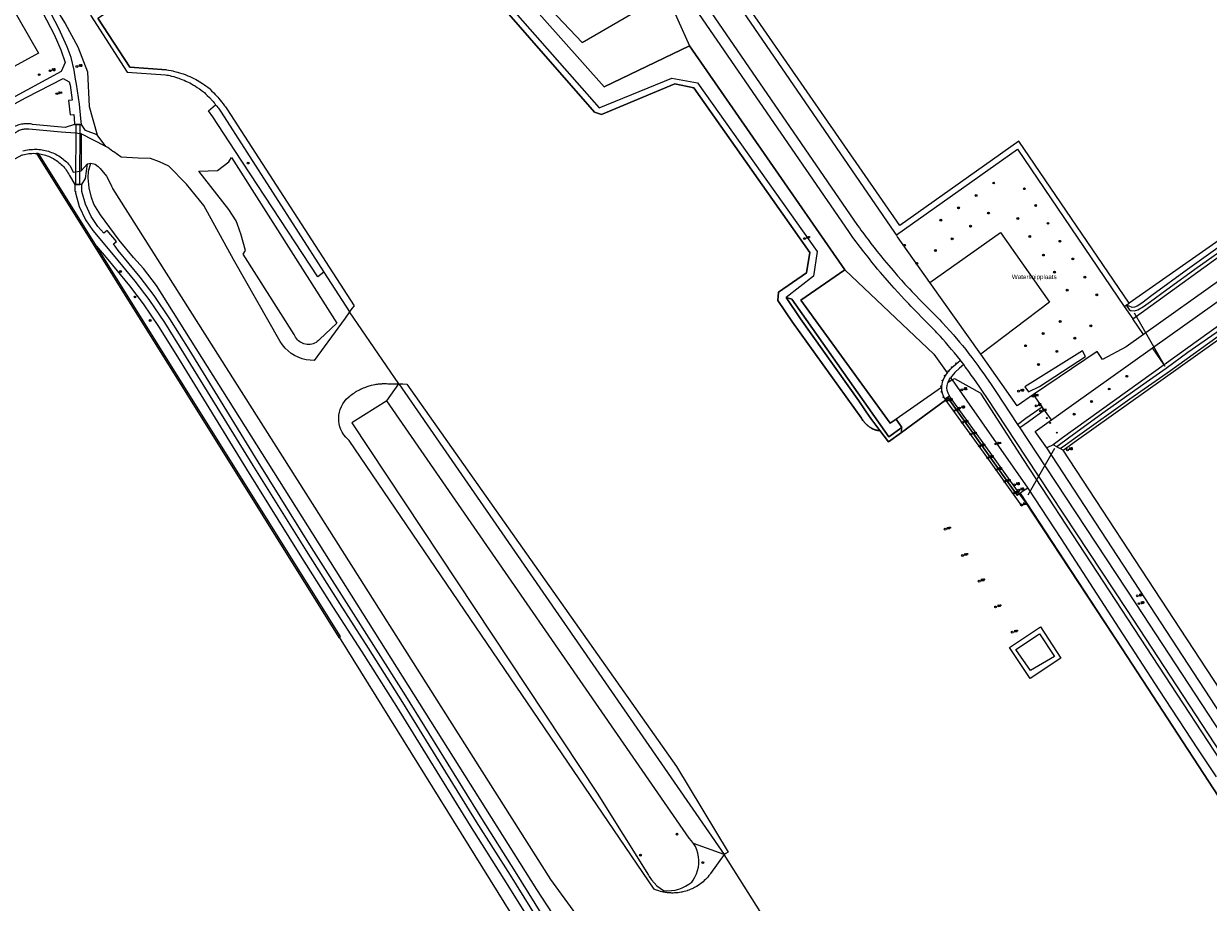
# Model space of a CAD drawing. Header units: metres. Extents: x 138165 to 154469, y 480134 to 494189.
# Tile 145 of 256: x 147758 to 148085, y 484107 to 484350. Entities that reach past the tile are written whole.
import ezdxf

# ---------------------------------------------------------------- set-up
doc = ezdxf.new("R2010")
doc.units = ezdxf.units.M
doc.header["$LTSCALE"] = 0.001
doc.header["$MEASUREMENT"] = 0
for name, color, linetype, lineweight in [('TOP-L-duiker', 7, 'Continuous', 0), ('TOP-L-topo objecten punt', 7, 'Continuous', 0), ('TOP-L-topo objecten vlak', 7, 'Continuous', 0), ('TOP-L-water beschoeiing', 7, 'Continuous', 0), ('TOP-T-topo huisnummering naamgeving', 7, 'Continuous', 0)]:
    doc.layers.add(name, color=color, linetype=linetype, lineweight=lineweight)
doc.styles.add('Style-INTL_ISO', font='INTL_ISO.shx')
doc.styles.add('Style-STANDARD', font='STANDARD.shx')

# ---------------------------------------------------------------- blocks, each defined once
blk = doc.blocks.new('24')
at = {"layer": 'TOP-L-topo objecten punt', "color": 7, "linetype": 'Continuous', "lineweight": 0}
for radius in [0.025, 0.0182, 0.0115, 0.005]:
    blk.add_circle((0, 0), radius, dxfattribs=at)
blk = doc.blocks.new('12')
at = {"layer": 'TOP-L-topo objecten punt', "color": 7, "linetype": 'Continuous', "lineweight": 0}
blk.add_circle((0, 0), 0.025, dxfattribs=at)
at = {"layer": 'TOP-L-topo objecten punt', "color": 7, "linetype": 'Continuous', "lineweight": 0, "style": 'Style-STANDARD'}
blk.add_text('MP', height=0.06, dxfattribs=at).set_placement((0.0483, 0))
blk = doc.blocks.new('304')
at = {"layer": 'TOP-L-topo objecten punt', "color": 7, "linetype": 'Continuous', "lineweight": 0}
blk.add_circle((0, 0), 0.0225, dxfattribs=at)
at = {"layer": 'TOP-L-topo objecten punt', "color": 7, "linetype": 'Continuous', "lineweight": 0, "style": 'Style-STANDARD'}
blk.add_text('ZM', height=0.054, dxfattribs=at).set_placement((0.043, 0))
blk = doc.blocks.new('11')
at = {"layer": 'TOP-L-topo objecten punt', "color": 7, "linetype": 'Continuous', "lineweight": 0}
blk.add_circle((0, 0), 0.025, dxfattribs=at)
at = {"layer": 'TOP-L-topo objecten punt', "color": 7, "linetype": 'Continuous', "lineweight": 0, "style": 'Style-STANDARD'}
blk.add_text('AB', height=0.06, dxfattribs=at).set_placement((0.0483, 0))
blk = doc.blocks.new('131')
at = {"layer": 'TOP-L-topo objecten punt', "color": 7, "linetype": 'Continuous', "lineweight": 0}
blk.add_circle((0, 0), 0.025, dxfattribs=at)
at = {"layer": 'TOP-L-topo objecten punt', "color": 7, "linetype": 'Continuous', "lineweight": 0, "style": 'Style-STANDARD'}
blk.add_text('SM', height=0.06, dxfattribs=at).set_placement((0.0483, 0))
blk = doc.blocks.new('121')
at = {"layer": 'TOP-L-topo objecten punt', "color": 7, "linetype": 'Continuous', "lineweight": 0}
blk.add_circle((0, 0), 0.025, dxfattribs=at)
at = {"layer": 'TOP-L-topo objecten punt', "color": 7, "linetype": 'Continuous', "lineweight": 0, "style": 'Style-STANDARD'}
blk.add_text('LD', height=0.06, dxfattribs=at).set_placement((0.0483, 0))
blk = doc.blocks.new('10')
at = {"layer": 'TOP-L-topo objecten punt', "linetype": 'Continuous', "lineweight": 0}
blk.add_circle((0, 0), 0.0125, dxfattribs=at)
blk = doc.blocks.new('17')
at = {"layer": 'TOP-L-topo objecten punt', "color": 7, "linetype": 'Continuous', "lineweight": 0}
blk.add_circle((0, 0), 0.025, dxfattribs=at)
at = {"layer": 'TOP-L-topo objecten punt', "color": 7, "linetype": 'Continuous', "lineweight": 0, "style": 'Style-STANDARD'}
blk.add_text('HP', height=0.06, dxfattribs=at).set_placement((0.0483, 0))
blk = doc.blocks.new('302')
at = {"layer": 'TOP-L-topo objecten punt', "color": 7, "linetype": 'Continuous', "lineweight": 0}
blk.add_circle((0, 0), 0.025, dxfattribs=at)
at = {"layer": 'TOP-L-topo objecten punt', "color": 7, "linetype": 'Continuous', "lineweight": 0, "style": 'Style-STANDARD'}
blk.add_text('WH', height=0.06, dxfattribs=at).set_placement((0.0483, 0))

msp = doc.modelspace()

# ---------------------------------------------------------------- linework, layer by layer
at = {"layer": 'TOP-L-duiker', "flags": 128}
for points in [[(148072.7, 484255.16), (148064.27, 484269.91)], [(148042.22, 484232.58), (148034.88, 484219.67)]]:
    msp.add_lwpolyline(points, dxfattribs=at)
at = {"layer": 'TOP-L-topo objecten vlak', "flags": 128}
for points in [[(147522.7, 484931.58), (147671.45, 484690.14), (147804.28, 484479.96), (147832.17, 484436.16), (147862.04, 484388.65), (147916.6, 484326.55), (147936.64, 484334.7), (147943.7, 484333.47), (147976.76, 484286.91), (147975.71, 484280.12), (147968.19, 484274.19)], [(147773.86, 484321.96), (147773.68, 484323.57), (147773.27, 484327.55), (147772.51, 484333.12), (147772.22, 484334.48), (147771.83, 484336.91), (147770.97, 484340.43), (147769.92, 484343.34), (147767.61, 484348.43), (147760.75, 484361.66), (147754.69, 484373.57), (147744.64, 484393.12), (147724.35, 484431.91), (147703.98, 484469.44), (147695.5, 484484.6), (147683.8, 484503.97), (147664.62, 484535.15), (147647.55, 484563.15), (147634.83, 484583.83), (147623.9, 484601.49)], [(147968.19, 484274.19), (147969.71, 484273.74), (147996.55, 484235.83), (148000.1, 484238.4), (147998.49, 484240.7), (147996.91, 484239.6), (147972.27, 484273.47), (147984.38, 484281.87), (147941.54, 484343.68), (147918, 484332.36), (147865.72, 484391.18), (147857.14, 484405.03), (147846.88, 484419.14), (147829.93, 484446.79), (147825.59, 484453.03), (147801.13, 484493.03), (147766.35, 484548)], [(147716.69, 484488.11), (147774.9, 484394.07), (147766.06, 484388.59), (147763.34, 484376.03), (147766.71, 484354.01), (147769.32, 484349.8), (147772.81, 484343.34), (147775.49, 484336.45), (147775.93, 484326.94), (147778.14, 484319.08)], [(147720, 484435.74), (147722.51, 484430.96), (147743.09, 484392.3), (147752.08, 484374.53), (147757.11, 484364.68), (147757.92, 484362.9), (147766.32, 484346.76), (147768.12, 484342.59), (147769.36, 484339.03), (147768.22, 484336.56), (147566.06, 484226.73), (147558.14, 484222.42)], [(147710.79, 484430.15), (147750.03, 484362.35), (147750.84, 484360.96), (147762.04, 484341.61), (147677.49, 484295.35)], [(147857.14, 484405.03), (147865.72, 484391.18), (147918, 484332.36), (147941.54, 484343.68)], [(147865.26, 484393.87), (147911.92, 484344.61), (147935.06, 484358.12)], [(147860.91, 484387.69), (147915.36, 484325.36), (147917.29, 484324.74), (147937.48, 484333.17), (147942.75, 484332.1), (147974.68, 484286.62), (147973.84, 484281.07), (147966.1, 484275.72), (147965.9, 484273.4), (147969.97, 484267.4), (147988.95, 484240.92), (147989.06, 484240.74), (147989.18, 484240.57), (147989.34, 484240.34), (147989.43, 484240.22), (147989.52, 484240.1), (147989.68, 484239.91), (147989.81, 484239.76), (147989.97, 484239.58), (147990.11, 484239.44), (147990.26, 484239.29), (147990.44, 484239.13), (147990.58, 484239), (147990.74, 484238.87), (147990.92, 484238.72), (147991.11, 484238.59), (147991.25, 484238.48), (147991.44, 484238.36), (147991.58, 484238.27), (147991.77, 484238.16), (147991.97, 484238.04), (147992.16, 484237.94), (147992.31, 484237.87), (147992.47, 484237.81), (147992.54, 484237.78), (147992.67, 484237.73), (147992.8, 484237.69), (147992.94, 484237.66), (147993.12, 484237.61), (147993.21, 484237.6), (147993.34, 484237.58), (147993.5, 484237.56), (147993.68, 484237.54), (147993.76, 484237.54), (147993.91, 484237.54), (147994.03, 484237.54), (147991.52, 484240.85), (147990.27, 484242.68), (147988.27, 484245.72), (147972.15, 484268.38), (147968.19, 484274.19)], [(148087.43, 484136.62), (148072.04, 484160.15), (148060.82, 484177.29), (148034.28, 484217.68), (148032.54, 484220.12), (148031.91, 484219.68), (148012.88, 484246.45), (148012.17, 484245.93), (148000, 484237.03), (147996.45, 484234.43), (147994.03, 484237.54), (147993.91, 484237.54), (147993.76, 484237.54), (147993.68, 484237.54), (147993.5, 484237.56), (147993.34, 484237.58), (147993.21, 484237.6), (147993.12, 484237.61), (147992.94, 484237.66), (147992.8, 484237.69), (147992.67, 484237.73), (147992.54, 484237.78), (147992.47, 484237.81), (147992.31, 484237.87), (147992.16, 484237.94), (147991.97, 484238.04), (147991.77, 484238.16), (147991.58, 484238.27), (147991.44, 484238.36), (147991.25, 484238.48), (147991.11, 484238.59), (147990.92, 484238.72), (147990.74, 484238.87), (147990.58, 484239), (147990.44, 484239.13), (147990.26, 484239.29), (147990.11, 484239.44), (147989.97, 484239.58), (147989.81, 484239.76), (147989.68, 484239.91), (147989.52, 484240.1), (147989.43, 484240.22), (147989.34, 484240.34), (147989.18, 484240.57), (147989.06, 484240.74), (147988.95, 484240.92), (147969.97, 484267.4), (147965.9, 484273.4), (147966.1, 484275.72), (147973.84, 484281.07), (147974.68, 484286.62), (147942.75, 484332.1), (147937.48, 484333.17), (147917.29, 484324.74), (147915.36, 484325.36), (147860.91, 484387.69)], [(148016.25, 484256.94), (148015.42, 484257.99), (148014.59, 484259.01), (148013.82, 484259.93), (148012.91, 484261), (148012.1, 484261.93), (148011.39, 484262.73), (148010.72, 484263.47), (148010.23, 484263.99), (148009.77, 484264.5), (148009.37, 484264.92), (148008.75, 484265.57), (148008.13, 484266.21), (148007.45, 484266.9), (148002.69, 484271.75), (148001.98, 484272.49), (148001.29, 484273.21), (148000.77, 484273.77), (148000, 484274.59), (147999.02, 484275.67), (147997.96, 484276.84), (147996.69, 484278.27), (147995.47, 484279.66), (147994.25, 484281.1), (147993.42, 484282.09), (147992.76, 484282.89), (147991.84, 484284.01), (147991.13, 484284.9), (147990.49, 484285.71), (147989.58, 484286.87), (147988.67, 484288.05), (147988.07, 484288.83), (147987.47, 484289.63), (147986.6, 484290.81), (147986.01, 484291.61), (147985.43, 484292.41), (147930.51, 484372.4)], [(147932.99, 484374.05), (147987.88, 484294.11), (147988.38, 484293.42), (147988.82, 484292.81), (147989.59, 484291.77), (147990.17, 484290.98), (147990.76, 484290.2), (147991.56, 484289.15), (147992.33, 484288.15), (147993.29, 484286.94), (147994.23, 484285.77), (147995.2, 484284.57), (147996.47, 484283.05), (147997.66, 484281.64), (147998.94, 484280.18), (148000, 484278.98), (148000.45, 484278.48), (148000.93, 484277.95), (148001.72, 484277.09), (148002.16, 484276.61), (148002.86, 484275.86), (148003.55, 484275.14), (148004.09, 484274.57), (148004.86, 484273.77), (148009.98, 484268.61), (148010.54, 484268.03), (148011.02, 484267.53), (148011.41, 484267.13), (148012.25, 484266.24), (148013.44, 484264.93), (148014.32, 484263.94), (148014.65, 484263.56), (148015.18, 484262.94), (148016.03, 484261.94), (148016.79, 484261.02), (148017.71, 484259.86), (148018.6, 484258.72), (148019.38, 484257.68), (148020.23, 484256.55), (148021.04, 484255.44), (148021.79, 484254.4), (148022.67, 484253.16), (148023.47, 484252.03), (148024.5, 484250.53), (148025.06, 484249.7), (148026.01, 484248.28), (148031.97, 484239.24)], [(147935.06, 484358.12), (147941.54, 484343.68)], [(147998.58, 484291.48), (147998.13, 484292.14), (147956.31, 484353.08), (147955.88, 484353.71), (147954.03, 484352.55), (147953.48, 484352.51), (147952.99, 484352.87), (147952.95, 484353.63)], [(148062.76, 484272.69), (148032.38, 484317.39), (147999.56, 484294.13), (147958, 484354.07)], [(147776.35, 484352.13), (147786.44, 484336.43), (147796.99, 484335.67), (147797.37, 484335.6), (147797.81, 484335.52), (147798.22, 484335.43), (147798.38, 484335.39), (147798.68, 484335.32), (147799.31, 484335.15), (147799.81, 484335.01), (147800.32, 484334.85), (147800.67, 484334.73), (147801.08, 484334.58), (147801.56, 484334.4), (147802.16, 484334.15), (147802.67, 484333.92), (147802.84, 484333.84), (147803.26, 484333.64), (147803.72, 484333.41), (147804.19, 484333.16), (147804.75, 484332.84), (147804.99, 484332.69), (147805.27, 484332.52), (147805.76, 484332.2), (147806.36, 484331.79), (147806.74, 484331.52), (147806.89, 484331.4), (147807.26, 484331.12), (147807.51, 484330.92), (147807.74, 484330.73), (147808.04, 484330.45), (147808.54, 484329.98), (147809.12, 484329.39), (147809.48, 484329.01), (147809.64, 484328.83), (147809.9, 484328.55), (147810.15, 484328.26), (147810.4, 484327.97), (147810.62, 484327.71), (147810.83, 484327.39)], [(147778.39, 484351.32), (147787.23, 484337.78), (147797.3, 484337.06), (147797.84, 484336.97), (147798.57, 484336.83), (147799.07, 484336.72), (147799.22, 484336.68), (147799.91, 484336.51), (147800.35, 484336.39), (147800.91, 484336.22), (147801.57, 484336.01), (147801.89, 484335.9), (147802.44, 484335.7), (147803.02, 484335.47), (147803.21, 484335.39), (147803.73, 484335.17), (147804.31, 484334.9), (147804.88, 484334.62), (147805.26, 484334.42), (147805.76, 484334.15), (147806.53, 484333.7), (147807.19, 484333.29), (147807.5, 484333.09), (147807.74, 484332.93), (147808.13, 484332.65), (147808.71, 484332.23), (147809.03, 484331.93), (147809.23, 484331.75), (147809.74, 484331.27), (147810.31, 484330.69), (147810.75, 484330.22), (147811.14, 484329.8), (147811.42, 484329.48), (147811.71, 484329.15), (147812.51, 484328.18), (147812.9, 484327.67), (147813.3, 484327.14), (147813.54, 484326.8), (147813.71, 484326.55), (147813.92, 484326.25), (147849.01, 484271.93), (147848.44, 484271.16), (147847.79, 484270.25)], [(147941.54, 484343.68), (147984.38, 484281.87)], [(147559.06, 484220.62), (147567.04, 484224.98), (147758.59, 484329.42), (147768.77, 484334.6), (147770.44, 484333.69), (147770.74, 484332.81), (147771.32, 484328.68), (147771.31, 484328.68), (147770.3, 484328.55), (147770.7, 484324.62), (147771.71, 484324.73), (147771.74, 484324.74), (147771.8, 484323.67), (147771.9, 484321.96)], [(147840.73, 484281.22), (147839.08, 484279.95), (147816.19, 484314.81), (147810.11, 484324.06), (147808.92, 484325.71), (147810.83, 484327.39)], [(147810.83, 484327.39), (147811.17, 484327.02), (147811.45, 484326.66), (147811.6, 484326.45), (147811.82, 484326.16), (147812.19, 484325.63), (147812.39, 484325.33), (147840.73, 484281.22)], [(147773.8, 484319.4), (147773.46, 484319.42), (147772.24, 484319.52), (147768.26, 484319.84), (147759.36, 484320.64), (147759.26, 484320.65), (147758.97, 484320.67), (147758.68, 484320.68), (147758.38, 484320.67), (147758.09, 484320.64), (147757.8, 484320.6), (147757.51, 484320.54), (147757.23, 484320.47), (147756.95, 484320.38), (147756.67, 484320.27), (147756.41, 484320.15), (147756.14, 484320.02), (147755.89, 484319.87), (147551.44, 484208.21), (147543.85, 484204.33), (147541.89, 484204.16), (147541.87, 484204.15)], [(147771.9, 484321.96), (147769.37, 484321.15), (147760.39, 484321.99), (147760.13, 484322.04), (147759.78, 484322.09), (147759.42, 484322.13), (147759.07, 484322.15), (147758.71, 484322.16), (147758.35, 484322.15), (147758, 484322.12), (147757.64, 484322.08), (147757.29, 484322.02), (147756.94, 484321.94), (147756.6, 484321.85), (147756.26, 484321.74), (147755.92, 484321.62), (147755.59, 484321.49), (147755.27, 484321.34), (147754.95, 484321.17), (147556.51, 484213.6)], [(147771.9, 484321.96), (147772.25, 484321.93), (147773.71, 484321.95), (147773.86, 484321.96)], [(147773.47, 484321.95), (147772.25, 484321.93), (147772.2, 484305.39), (147773.42, 484305.39), (147773.47, 484321.95)], [(147778.14, 484319.08), (147775, 484320.3), (147773.86, 484321.96)], [(147773.8, 484319.4), (147773.74, 484309.16)], [(147780.58, 484315.9), (147773.8, 484319.4)], [(147780.58, 484315.9), (147778.14, 484319.08)], [(148126.47, 484317.24), (148062.76, 484272.69)], [(148063.75, 484268.39), (148064.4, 484268.85), (148128.26, 484314.97), (148128.86, 484316.19), (148128.41, 484316.93), (148127.37, 484317.27), (148126.47, 484317.24)], [(147645.23, 484252.02), (147757.51, 484313.55), (147757.7, 484313.61), (147758.11, 484313.71), (147758.53, 484313.8), (147758.94, 484313.87), (147759.36, 484313.92), (147759.78, 484313.96), (147760.2, 484313.99), (147760.62, 484314), (147761.05, 484313.99), (147761.47, 484313.96)], [(147757.67, 484314.65), (147758.11, 484314.76), (147758.54, 484314.86), (147758.98, 484314.94), (147759.42, 484315.01), (147759.87, 484315.06), (147760.31, 484315.09), (147760.76, 484315.11), (147761.2, 484315.11), (147761.65, 484315.1), (147762.1, 484315.07), (147762.54, 484315.03), (147762.98, 484314.97), (147763.42, 484314.89), (147763.86, 484314.8), (147764.3, 484314.69), (147764.73, 484314.56), (147765.15, 484314.42), (147765.57, 484314.27), (147765.98, 484314.1), (147766.39, 484313.92), (147766.79, 484313.72), (147767.18, 484313.51), (147767.57, 484313.28), (147767.95, 484313.04), (147768.32, 484312.79), (147768.67, 484312.52), (147769.02, 484312.24), (147769.36, 484311.95), (147769.69, 484311.65), (147770.01, 484311.33), (147770.31, 484311.01), (147770.61, 484310.67), (147770.73, 484310.52), (147771.58, 484308.77), (147772.21, 484308.88), (147773.43, 484309.1), (147773.74, 484309.16)], [(147761.47, 484313.96), (147844.82, 484180.45), (147845.03, 484180.58)], [(147762.07, 484313.9), (147761.89, 484313.92), (147761.47, 484313.96)], [(147762.07, 484313.9), (147762.3, 484313.87), (147762.72, 484313.79), (147763.13, 484313.71), (147763.54, 484313.6), (147763.95, 484313.49), (147764.35, 484313.35), (147764.74, 484313.2), (147765.13, 484313.04), (147765.51, 484312.86), (147765.89, 484312.67), (147766.26, 484312.46), (147766.62, 484312.24), (147766.97, 484312.01), (147767.31, 484311.76), (147767.64, 484311.5), (147767.96, 484311.23), (147768.28, 484310.94), (147768.58, 484310.65), (147768.86, 484310.34), (147769.14, 484310.02), (147769.41, 484309.69), (147769.66, 484309.35), (147769.9, 484309.01), (147770.13, 484308.65), (147770.34, 484308.29), (147770.54, 484307.91), (147771.99, 484305.38)], [(147778.03, 484288.35), (147762.07, 484313.9)], [(147847.79, 484270.25), (147846.56, 484268.57), (147838.02, 484256.88), (147836.9, 484256.92), (147835.79, 484257.08), (147834.7, 484257.35), (147833.65, 484257.73), (147832.64, 484258.23), (147831.69, 484258.82), (147830.81, 484259.51), (147830, 484260.29), (147829.28, 484261.15), (147828.66, 484262.08), (147828.64, 484262.11), (147815.79, 484284.68), (147807.6, 484299.62), (147802.86, 484305.46), (147797.98, 484310.43), (147795.4, 484311.64), (147792.91, 484312.56), (147789.5, 484312.66), (147784.84, 484312.94), (147782.76, 484314.38), (147782.54, 484314.54), (147781.09, 484315.64), (147780.58, 484315.9)], [(147998.58, 484291.48), (148031.97, 484315.14), (148061.44, 484271.79)], [(148135.29, 484314.58), (148135.24, 484314.49), (148135.1, 484314.22), (148134.91, 484313.89), (148134.67, 484313.5), (148134.54, 484313.31), (148134.4, 484313.09), (148134.25, 484312.88), (148134.04, 484312.59), (148133.86, 484312.35), (148133.68, 484312.12), (148133.42, 484311.8), (148133.27, 484311.63), (148133.07, 484311.41), (148132.84, 484311.16), (148132.65, 484310.96), (148066.7, 484264.04)], [(147773.74, 484309.16), (147775.47, 484311.1)], [(147773.92, 484305.38), (147774.93, 484307.1), (147775.47, 484311.1)], [(147775.47, 484311.1), (147776.41, 484311.29)], [(147922.44, 484075.76), (147899.46, 484110.91), (147794.51, 484277.58), (147790.95, 484282.21), (147788.2, 484285.25), (147784.29, 484290.05), (147779.06, 484297.05), (147777.27, 484299.95), (147776.63, 484301.83), (147775.95, 484304.51), (147775.7, 484307.2), (147775.77, 484309.07), (147776.41, 484311.29)], [(147776.41, 484311.29), (147777.64, 484311.03), (147778.42, 484310.37), (147779.02, 484309.85), (147780.77, 484307.74), (147781.9, 484305.57), (147782.11, 484304.98), (147782.37, 484304.42), (147782.43, 484304.31), (147903.16, 484113.66), (147917, 484094.75)], [(147806.25, 484309.06), (147811.35, 484309.26), (147814.53, 484311.62), (147815.2, 484312.89), (147844.29, 484267.15), (147839.51, 484262.68), (147839.21, 484262.37), (147838.88, 484262.09), (147838.53, 484261.85), (147838.15, 484261.65), (147837.75, 484261.49), (147837.34, 484261.37), (147836.92, 484261.3), (147836.49, 484261.27), (147836.06, 484261.28), (147835.63, 484261.34), (147835.21, 484261.45), (147834.81, 484261.59), (147834.43, 484261.78), (147834.06, 484262.01), (147833.72, 484262.27), (147833.41, 484262.57), (147833.14, 484262.9), (147832.9, 484263.26), (147832.7, 484263.63), (147832.55, 484263.99), (147818.41, 484286.19), (147819.13, 484287.17), (147817.78, 484291.79), (147817.51, 484292.57), (147817.33, 484293.1), (147816.87, 484294.36), (147816.47, 484295.41), (147814.47, 484298.46), (147806.25, 484309.06)], [(148069.22, 484260.33), (148136.67, 484308.33), (148136.83, 484308.46), (148136.95, 484308.55), (148137.13, 484308.68), (148137.37, 484308.85), (148137.64, 484309.01), (148137.82, 484309.12), (148138.07, 484309.26), (148138.21, 484309.32), (148138.37, 484309.4), (148138.55, 484309.48)], [(147771.99, 484305.38), (147771.98, 484303.59), (147772.14, 484303.59), (147772.17, 484303.59), (147772.18, 484303.13), (147773.23, 484299.31), (147774.94, 484295.64), (147776.96, 484292.69), (147782.62, 484286.02), (147788.61, 484278.72), (147792.46, 484273.69), (147796.75, 484267.35), (147801.99, 484258.92), (147821.08, 484227.93), (147835.79, 484204.32), (147844.99, 484189.84), (147852.89, 484177.54), (147862.42, 484162.5), (147882.72, 484129.56), (147892.04, 484114.85), (147902.93, 484097.39)], [(147773.92, 484305.38), (147773.8, 484305.38), (147773.42, 484305.39), (147772.2, 484305.39), (147772, 484305.38), (147772, 484305.38), (147771.99, 484305.38)], [(147904.44, 484098.34), (147893.56, 484115.81), (147884.23, 484130.52), (147863.29, 484164.39), (147846.98, 484190.14), (147837.31, 484205.27), (147822.6, 484228.87), (147803.52, 484259.86), (147798.25, 484268.32), (147793.92, 484274.74), (147790.02, 484279.83), (147784, 484287.17), (147782.65, 484289.02), (147783.5, 484289.7), (147780.92, 484292.7), (147780.03, 484291.94), (147778.39, 484293.78), (147776.5, 484296.53), (147774.92, 484299.93), (147773.95, 484303.45), (147773.92, 484305.38)], [(148139.07, 484299.41), (148138.89, 484300.23), (148138.62, 484300.76), (148137.99, 484301.34), (148137.21, 484301.64), (148136.44, 484301.62), (148136.43, 484301.61), (148072.42, 484255.63)], [(148044.54, 484232.16), (148048.29, 484234.75), (148139.07, 484299.41)], [(148061.96, 484272.15), (148062.8, 484270.91), (148063.15, 484270.69), (148063.29, 484270.61), (148064.23, 484270.51), (148065.17, 484270.83), (148066.73, 484271.74), (148068.7, 484273.17), (148073.13, 484276.48), (148081.51, 484282.5), (148103.66, 484298.18)], [(148007.83, 484278.38), (147998.92, 484290.99), (147998.58, 484291.48)], [(148007.83, 484278.38), (148027.27, 484292.12), (148040.79, 484272.98), (148021.84, 484258.57)], [(147778.03, 484288.35), (147781.09, 484284.74), (147787.05, 484277.48), (147790.84, 484272.52), (147795.07, 484266.26), (147800.29, 484257.86), (147819.38, 484226.88), (147834.09, 484203.26), (147843.3, 484188.76), (147851.2, 484176.47), (147860.72, 484161.44), (147881.02, 484128.5), (147890.35, 484113.79), (147901.24, 484096.32)], [(147845.03, 484180.58), (147845.24, 484180.72), (147778.03, 484288.35)], [(148089.21, 484289.3), (148078.87, 484281.92), (148069.03, 484274.82), (148066.28, 484272.68), (148065, 484271.81), (148064.25, 484271.6), (148063.61, 484271.51), (148062.8, 484271.83), (148062.58, 484271.86), (148062.24, 484272.34)], [(147840.73, 484281.22), (147847.79, 484270.25)], [(147984.38, 484281.87), (147972.27, 484273.47), (147996.91, 484239.6), (147998.49, 484240.7)], [(147984.38, 484281.87), (148008.96, 484258.63), (148012.61, 484253.42)], [(148021.84, 484258.57), (148007.83, 484278.38)], [(148000.1, 484238.4), (147996.55, 484235.83), (147969.71, 484273.74), (147968.19, 484274.19), (147972.15, 484268.38), (147988.27, 484245.72), (147990.27, 484242.68), (147991.52, 484240.85), (147994.03, 484237.54), (147996.45, 484234.43), (148000, 484237.03)], [(148061.44, 484271.79), (148061.96, 484272.15)], [(148061.44, 484271.79), (148063.75, 484268.39)], [(148061.96, 484272.15), (148062.01, 484272.18), (148062.1, 484272.24), (148062.19, 484272.3), (148062.24, 484272.34)], [(148062.24, 484272.34), (148062.76, 484272.69)], [(147861.34, 484250.4), (147847.79, 484270.25)], [(148066.7, 484264.04), (148063.75, 484268.39)], [(148088.85, 484265.97), (148078.96, 484259.04), (148072.98, 484254.68), (148067.47, 484250.82), (148056.17, 484242.83), (148046.38, 484235.67), (148042.84, 484233.06)], [(148043.79, 484232.56), (148045.21, 484233.57), (148048.53, 484235.95), (148062.95, 484246.3), (148074.18, 484254.08), (148088.96, 484264.72)], [(148066.7, 484264.04), (148061.94, 484260.65), (148055.44, 484257.1), (148053.93, 484259.38), (148036.37, 484247.46), (148036.39, 484247.43)], [(148036.39, 484247.43), (148031.86, 484244.39), (148021.84, 484258.57)], [(148034.05, 484249.56), (148035.05, 484248.23), (148038.04, 484249.65), (148050.74, 484257.98), (148049.95, 484259.52), (148034.05, 484249.56)], [(148041.35, 484240.5), (148046.91, 484244.46), (148069.22, 484260.33)], [(148072.42, 484255.63), (148069.22, 484260.33)], [(148012.61, 484253.42), (148012.86, 484253.76), (148013.51, 484254.5), (148014.22, 484255.21), (148014.98, 484255.88), (148016.25, 484256.94)], [(148017.17, 484255.71), (148016.03, 484254.75), (148014.68, 484253.54), (148013.85, 484252.53), (148013.54, 484252.09)], [(148017.17, 484255.71), (148016.89, 484256.1), (148016.38, 484256.78), (148016.25, 484256.94)], [(148181.79, 484002.44), (148118.4, 484101.71), (148098.42, 484132.76), (148062.18, 484188.14), (148034.35, 484230.2), (148023.53, 484246.62), (148022.53, 484248.12), (148021.61, 484249.47), (148020.76, 484250.7), (148019.94, 484251.88), (148019.24, 484252.85), (148018.55, 484253.82), (148017.6, 484255.13), (148017.17, 484255.71)], [(148072.42, 484255.63), (148044.44, 484235.52), (148041.8, 484233.61)], [(148012.61, 484253.42), (148012.17, 484252.81), (148011.59, 484251.79), (148011.32, 484251.12), (148011.13, 484250.38), (148011, 484249.57), (148011.01, 484249.45)], [(148012.82, 484250.71), (148012.86, 484250.86), (148013.27, 484251.7), (148013.54, 484252.09)], [(148013.95, 484251.51), (148012.82, 484250.71)], [(148013.54, 484252.09), (148013.95, 484251.51)], [(148013.95, 484251.51), (148014.57, 484251.93), (148021.66, 484247.98), (148021.75, 484247.83), (148021.84, 484247.67), (148033.52, 484229.59), (148089.57, 484144.01), (148097.44, 484131.99), (148117.44, 484101.16), (148180.46, 484001.86)], [(148013.95, 484251.51), (148034.85, 484221.66)], [(147951.06, 484120.62), (147947.33, 484115.32), (147947.19, 484115.13), (147946.91, 484114.77), (147946.56, 484114.35), (147946.29, 484114.05), (147945.98, 484113.73), (147945.61, 484113.38), (147945.28, 484113.09), (147944.95, 484112.81), (147944.58, 484112.52), (147944.31, 484112.33), (147943.91, 484112.05), (147943.45, 484111.77), (147943.31, 484111.69), (147942.9, 484111.47), (147942.59, 484111.3), (147942.26, 484111.15), (147942.19, 484111.11), (147941.72, 484110.91), (147941.34, 484110.77), (147941.01, 484110.65), (147940.89, 484110.61), (147940.53, 484110.5), (147940.05, 484110.36), (147939.71, 484110.28), (147939.39, 484110.22), (147939.19, 484110.18), (147938.78, 484110.11), (147938.38, 484110.06), (147938.08, 484110.03), (147937.84, 484110), (147937.43, 484109.98), (147937.03, 484109.97), (147936.64, 484109.97), (147936.37, 484109.98), (147936.02, 484110), (147935.69, 484110.02), (147935.46, 484110.05), (147935.28, 484110.07), (147934.92, 484110.12), (147934.63, 484110.16), (147934.35, 484110.22), (147934.06, 484110.28), (147933.92, 484110.31), (147933.52, 484110.41), (147933.05, 484110.55), (147932.77, 484110.64), (147932.47, 484110.75), (147932.14, 484110.87), (147931.78, 484111.02), (147847.66, 484234.81), (147847.29, 484235.13), (147846.73, 484235.72), (147846.22, 484236.36), (147845.79, 484237.05), (147845.42, 484237.79), (147845.14, 484238.55), (147844.94, 484239.35), (147844.83, 484240.16), (147844.8, 484240.97), (147844.85, 484241.79), (147844.99, 484242.59), (147845.22, 484243.38), (147845.52, 484244.14), (147845.9, 484244.86), (147846.36, 484245.54), (147846.88, 484246.17), (147847.47, 484246.74), (147847.82, 484247.03), (147848.16, 484247.3), (147848.39, 484247.47), (147848.78, 484247.75), (147849.13, 484247.98), (147849.44, 484248.18), (147849.73, 484248.36), (147850.14, 484248.59), (147850.53, 484248.79), (147850.81, 484248.93), (147850.92, 484248.99), (147851.25, 484249.14), (147851.62, 484249.3), (147852, 484249.45), (147852.23, 484249.53), (147852.62, 484249.67), (147853.2, 484249.85), (147853.54, 484249.95), (147853.82, 484250.02), (147854.25, 484250.12), (147854.8, 484250.23), (147855.12, 484250.29), (147855.45, 484250.34), (147855.75, 484250.38), (147856.39, 484250.44), (147856.73, 484250.46), (147856.91, 484250.47), (147857.42, 484250.48), (147858.01, 484250.47), (147858.35, 484250.46), (147861.34, 484250.4)], [(147858.05, 484245.72), (147861.34, 484250.4)], [(147861.34, 484250.4), (147951.06, 484120.62)], [(147861.34, 484250.4), (147862.47, 484250.4), (147863.55, 484250.36), (147937.95, 484144.85), (147952.23, 484121.24), (147951.56, 484120.88), (147951.06, 484120.62)], [(148011.01, 484249.45), (147998.49, 484240.7)], [(148011.01, 484249.45), (148011.06, 484248.63), (148011.25, 484247.82), (148011.53, 484247.07), (148011.98, 484246.18), (148013.24, 484247.1), (148012.87, 484247.86), (148012.61, 484248.6), (148012.51, 484249.31), (148012.6, 484250), (148012.82, 484250.71)], [(147858.05, 484245.72), (147848.42, 484239.65), (147916.09, 484137.55), (147930.21, 484114.89), (147930.42, 484114.52), (147931.04, 484113.6), (147931.76, 484112.75), (147932.56, 484111.98), (147933.44, 484111.29), (147934.38, 484110.7), (147934.5, 484110.69), (147935.52, 484110.61), (147936.55, 484110.64), (147937.58, 484110.78), (147938.58, 484111.03), (147939.54, 484111.38), (147940.47, 484111.82), (147941.35, 484112.37), (147942.16, 484113), (147942.54, 484113.52), (147943.04, 484114.35), (147943.44, 484115.23), (147943.75, 484116.15), (147943.97, 484117.09), (147944.08, 484118.06), (147944.1, 484119.03), (147944.01, 484119.99), (147943.82, 484120.94), (147943.54, 484121.87), (147943.15, 484122.76), (147942.68, 484123.61)], [(147942.68, 484123.61), (147942.12, 484124.4), (147941.48, 484125.13), (147858.05, 484245.72)], [(148000, 484237.03), (148012.17, 484245.93), (148012.88, 484246.45), (148031.91, 484219.68), (148032.54, 484220.12)], [(148011.99, 484246.17), (148023.68, 484229.9), (148033.05, 484216.81), (148034.28, 484217.68), (148024.9, 484230.81), (148013.22, 484247.06), (148011.99, 484246.17)], [(148038.77, 484244.11), (148036.39, 484247.43)], [(148031.97, 484239.24), (148034.31, 484240.92), (148038.77, 484244.11)], [(148039.47, 484243.13), (148035.01, 484239.94), (148032.63, 484238.24)], [(148039.47, 484243.13), (148038.77, 484244.11)], [(148041.35, 484240.5), (148039.47, 484243.13)], [(147998.49, 484240.7), (148000.1, 484238.4)], [(148000, 484237.03), (148000.1, 484238.4)], [(148031.97, 484239.24), (148032.63, 484238.24)], [(148032.63, 484238.24), (148037, 484231.61), (148064.65, 484189.78), (148100.84, 484134.49), (148120.91, 484103.45), (148184.28, 484004.1)], [(148040.1, 484232.73), (148036.86, 484237.31), (148041.35, 484240.5)], [(148041.8, 484233.61), (148040.1, 484232.73)], [(148248.7, 483911.71), (148247.99, 483912.49), (148246.98, 483913.63), (148245.83, 483914.96), (148244.88, 483916.09), (148243.76, 483917.46), (148243.46, 483917.84), (148242.87, 483918.58), (148242.12, 483919.54), (148241.35, 483920.55), (148240.64, 483921.5), (148239.9, 483922.52), (148239.48, 483923.1), (148239.17, 483923.53), (148238.8, 483924.06), (148238.5, 483924.5), (148238.02, 483925.19), (148237.47, 483926.01), (148237.16, 483926.47), (148124.89, 484102.57), (148121.4, 484107.61), (148103.1, 484136.24), (148040.1, 484232.73)], [(148042.84, 484233.06), (148041.8, 484233.61)], [(148042.84, 484233.06), (148043.79, 484232.56)], [(148044.54, 484232.16), (148043.79, 484232.56)], [(148251.58, 483913.76), (148250.45, 483915.15), (148246.97, 483919.43), (148246.13, 483920.47), (148245.66, 483921.08), (148245.18, 483921.71), (148244.87, 483922.15), (148244.48, 483922.69), (148244.05, 483923.31), (148243.62, 483923.94), (148243.17, 483924.64), (148242.75, 483925.3), (148128.16, 484104.86), (148125.52, 484109.15), (148105.84, 484138.66), (148044.54, 484232.16)], [(148034.85, 484221.66), (148034.12, 484221.14), (148032.69, 484220.22), (148032.54, 484220.12)], [(148032.54, 484220.12), (148034.28, 484217.68), (148060.82, 484177.29), (148072.04, 484160.15), (148087.43, 484136.62)], [(148034.85, 484221.66), (148043.9, 484207.74), (148059.98, 484183.01), (148071.01, 484166.05), (148081.6, 484149.78), (148084.56, 484145.35), (148086.75, 484142.06)], [(148035.46, 484169.17), (148029.77, 484177.68), (148038.33, 484183.38), (148043.95, 484174.79), (148035.46, 484169.17)], [(147768.91, 483759.38), (147778.92, 483763.36), (147875.03, 483815.95), (148021.22, 483896.85), (147845.03, 484180.58)], [(148031.5, 484177.1), (148038.06, 484181.49), (148042.15, 484175.24), (148035.57, 484171.33), (148031.5, 484177.1)], [(147951.06, 484120.62), (147942.68, 484123.61)], [(147961.03, 484104.84), (147951.06, 484120.62)]]:
    msp.add_lwpolyline(points, dxfattribs=at)
at = {"layer": 'TOP-L-water beschoeiing', "flags": 128}
for points in [[(147994.03, 484237.54), (147993.91, 484237.54), (147993.76, 484237.54), (147993.68, 484237.54), (147993.5, 484237.56), (147993.34, 484237.58), (147993.21, 484237.6), (147993.12, 484237.61), (147992.94, 484237.66), (147992.8, 484237.69), (147992.67, 484237.73), (147992.54, 484237.78), (147992.47, 484237.81), (147992.31, 484237.87), (147992.16, 484237.94), (147991.97, 484238.04), (147991.77, 484238.16), (147991.58, 484238.27), (147991.44, 484238.36), (147991.25, 484238.48), (147991.11, 484238.59), (147990.92, 484238.72), (147990.74, 484238.87), (147990.58, 484239), (147990.44, 484239.13), (147990.26, 484239.29), (147990.11, 484239.44), (147989.97, 484239.58), (147989.81, 484239.76), (147989.68, 484239.91), (147989.52, 484240.1), (147989.43, 484240.22), (147989.34, 484240.34), (147989.18, 484240.57), (147989.06, 484240.74), (147988.95, 484240.92), (147969.97, 484267.4), (147965.9, 484273.4), (147966.1, 484275.72), (147973.84, 484281.07), (147974.68, 484286.62), (147942.75, 484332.1), (147937.48, 484333.17), (147917.29, 484324.74), (147915.36, 484325.36), (147860.91, 484387.69)], [(147797.3, 484337.06), (147787.23, 484337.78), (147778.39, 484351.32), (147787.21, 484357.09)], [(147797.3, 484337.06), (147797.84, 484336.97), (147798.57, 484336.83), (147799.07, 484336.72), (147799.22, 484336.68), (147799.91, 484336.51), (147800.35, 484336.39), (147800.91, 484336.22), (147801.57, 484336.01), (147801.89, 484335.9), (147802.44, 484335.7), (147803.02, 484335.47), (147803.21, 484335.39), (147803.73, 484335.17), (147804.31, 484334.9), (147804.88, 484334.62), (147805.26, 484334.42), (147805.76, 484334.15), (147806.53, 484333.7), (147807.19, 484333.29), (147807.5, 484333.09), (147807.74, 484332.93), (147808.13, 484332.65), (147808.71, 484332.23)], [(147808.71, 484332.23), (147809.03, 484331.93), (147809.23, 484331.75), (147809.74, 484331.27), (147810.31, 484330.69), (147810.75, 484330.22), (147811.14, 484329.8), (147811.42, 484329.48), (147811.71, 484329.15), (147812.51, 484328.18), (147812.9, 484327.67), (147813.3, 484327.14), (147813.54, 484326.8), (147813.71, 484326.55), (147813.92, 484326.25)], [(147813.92, 484326.25), (147849.01, 484271.93), (147848.44, 484271.16)], [(147848.44, 484271.16), (147847.79, 484270.25)], [(147847.79, 484270.25), (147846.56, 484268.57)], [(147861.34, 484250.4), (147862.47, 484250.4)], [(147862.47, 484250.4), (147863.55, 484250.36), (147937.95, 484144.85), (147952.23, 484121.24), (147951.56, 484120.88)], [(148000, 484237.03), (148012.88, 484246.45), (148031.91, 484219.68), (148032.69, 484220.22)], [(148000, 484237.03), (147996.45, 484234.43), (147994.03, 484237.54)], [(148032.69, 484220.22), (148060.82, 484177.29), (148072.04, 484160.15), (148087.43, 484136.62)], [(147951.06, 484120.62), (147947.33, 484115.32)], [(147951.56, 484120.88), (147951.06, 484120.62)]]:
    msp.add_lwpolyline(points, dxfattribs=at)

# ---------------------------------------------------------------- block references
at = {"layer": 'TOP-L-topo objecten punt', "xscale": 10, "yscale": 10, "zscale": 10}
for name, p in [('11', (147765.21, 484336.79)), ('11', (147772.59, 484337.93)), ('24', (147762.22, 484335.7)), ('304', (147767.04, 484330.46)), ('24', (147819.82, 484311.31)), ('24', (148025.42, 484305.81)), ('24', (148033.88, 484304.24)), ('24', (148020.56, 484302.36)), ('24', (148015.71, 484298.95)), ('24', (148023.98, 484297.53)), ('24', (148037, 484299.59)), ('24', (148010.84, 484295.58)), ('24', (148019.06, 484293.89)), ('24', (148032.09, 484296.02)), ('24', (148040.4, 484294.69)), ('17', (147973.25, 484290.48)), ('24', (148013.99, 484290.42)), ('24', (148035.36, 484291.07)), ('24', (148000.85, 484288.63)), ('24', (148009.34, 484287.19)), ('24', (148043.69, 484289.74)), ('24', (148039.12, 484285.93)), ('24', (148047.23, 484284.86)), ('24', (147784.65, 484281.4)), ('24', (148004.24, 484283.64)), ('24', (148042.2, 484281.23)), ('24', (148050.58, 484279.83)), ('24', (147788.61, 484274.39)), ('24', (148045.72, 484276.26)), ('24', (148053.83, 484274.96)), ('24', (147792.81, 484267.9)), ('24', (148043.76, 484267.63)), ('24', (148039.08, 484264.29)), ('24', (148052.23, 484266.41)), ('24', (148034.23, 484260.93)), ('24', (148047.79, 484263)), ('24', (148042.86, 484259.36)), ('10', (148013.89, 484255)), ('10', (148015.06, 484256.04)), ('24', (148037.8, 484255.73)), ('10', (148011.31, 484251.31)), ('10', (148011.99, 484252.65)), ('10', (148012.92, 484253.94)), ('24', (148062.13, 484252.51)), ('10', (148010.95, 484249.75)), ('10', (148011.03, 484248.21)), ('11', (148016.66, 484248.76)), ('11', (148032.3, 484248.39)), ('24', (148057.3, 484248.99)), ('10', (148011.57, 484246.72)), ('12', (148012.49, 484245.76)), ('131', (148036.2, 484246.98)), ('11', (148037.16, 484244.35)), ('24', (148052.42, 484245.53)), ('12', (148014.49, 484243.02)), ('11', (148016.01, 484243.74)), ('302', (148038.36, 484242.93)), ('24', (148047.61, 484242.04)), ('12', (148016.82, 484239.74)), ('10', (148040.04, 484240.96)), ('10', (148040.97, 484239.63)), ('12', (148019.14, 484236.51)), ('10', (148042.8, 484236.95)), ('12', (148021.48, 484233.25)), ('304', (148025.99, 484233.83)), ('11', (148045.76, 484232.22)), ('12', (148023.82, 484230.01)), ('12', (148026.15, 484226.73)), ('12', (148028.49, 484223.47)), ('11', (148031.13, 484222.57)), ('12', (148030.85, 484220.21)), ('11', (148032.33, 484221.1)), ('12', (148033.11, 484217.04)), ('12', (148012.05, 484210.32)), ('12', (148016.8, 484203.06)), ('12', (148021.43, 484196)), ('121', (148065.03, 484191.93)), ('12', (148025.96, 484188.88)), ('121', (148065.49, 484189.8)), ('12', (148030.54, 484181.9)), ('24', (147938.09, 484126.19)), ('24', (147927.99, 484120.41)), ('24', (147945.2, 484118.36))]:
    msp.add_blockref(name, p, dxfattribs=at)

# ---------------------------------------------------------------- texts
at = {"layer": 'TOP-T-topo huisnummering naamgeving', "style": 'Style-INTL_ISO'}
msp.add_text('Watersnipplaats', height=1.25, dxfattribs=at).set_placement((148030.42, 484279.3))

doc.saveas('drawing.dxf')
